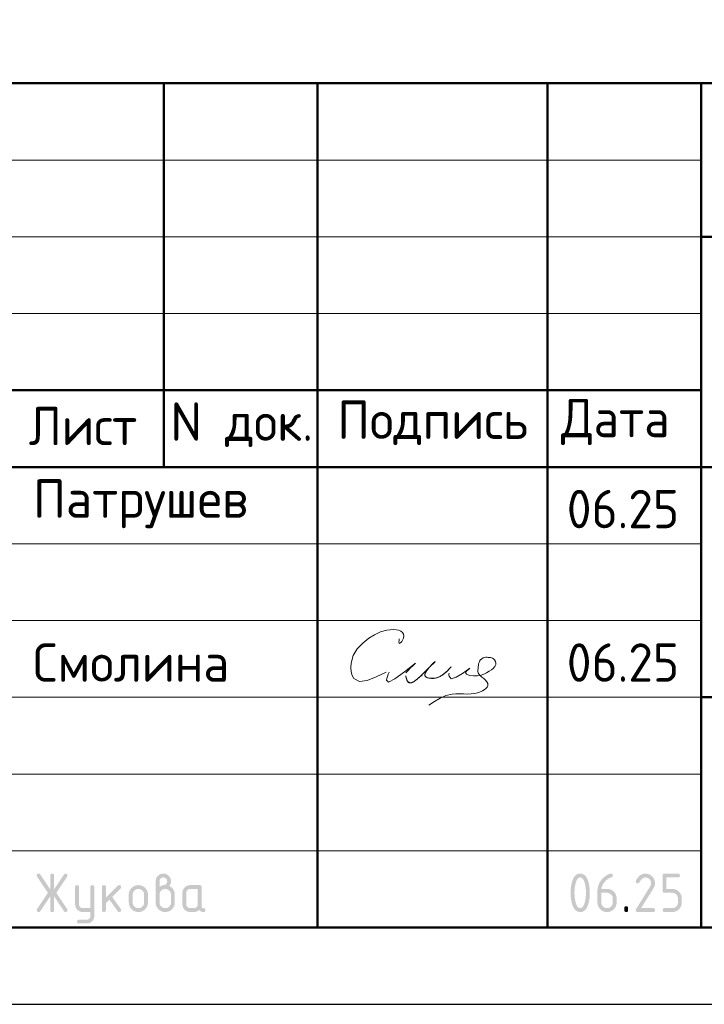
# Model space of a CAD drawing. Header units: millimetres. Extents: x 0 to 50400, y 0 to 35640.
# Tile 5 of 10: x 30071 to 35426, y 0 to 7697. Entities that reach past the tile are written whole.
import ezdxf

# ---------------------------------------------------------------- set-up
doc = ezdxf.new("R2010")
doc.units = ezdxf.units.MM
doc.layers.add('Standard', color=7, linetype='Continuous', lineweight=25)
doc.styles.add('ISOCPEUR', font='txt')

msp = doc.modelspace()

# ---------------------------------------------------------------- hatches: boundary and pattern name
at = {"layer": 'Standard', "linetype": 'Continuous', "lineweight": 25, "transparency": 33554687}
for points in [[(30310.2, 844.4), (30232.8, 728.1), (30231.7, 726.5), (30230.4, 725.3), (30229, 724), (30227.4, 723.2), (30225.8, 722.4), (30224, 721.9), (30222.1, 721.5), (30220, 721.5), (30218.2, 721.5), (30216.6, 721.8), (30215, 722), (30213.6, 722.5), (30212.2, 723), (30211, 723.8), (30209.9, 724.5), (30209, 725.5), (30208, 726.4), (30207.4, 727.7), (30206.7, 728.9), (30206.2, 730.4), (30205.7, 731.8), (30205.5, 733.5), (30205.3, 735.2), (30205.3, 737.2), (30205.3, 739.1), (30205.9, 741.1), (30206.5, 743), (30207.8, 744.9), (30292.1, 871.4), (30207.8, 997.9), (30206.5, 999.9), (30205.9, 1001.8), (30205.3, 1003.8), (30205.3, 1005.9), (30205.3, 1007.8), (30205.5, 1009.5), (30205.7, 1011.3), (30206.2, 1012.7), (30206.7, 1014.2), (30207.4, 1015.4), (30208.1, 1016.6), (30209, 1017.6), (30210, 1018.6), (30211.1, 1019.3), (30212.3, 1020.1), (30213.7, 1020.6), (30215.1, 1021), (30216.8, 1021.3), (30218.4, 1021.5), (30220.3, 1021.5), (30222.3, 1021.5), (30224, 1021.1), (30225.8, 1020.7), (30227.4, 1019.8), (30228.9, 1019), (30230.3, 1017.7), (30231.6, 1016.4), (30232.8, 1014.7), (30310.2, 898.7), (30310.2, 1006.5), (30310.2, 1008.4), (30310.5, 1010.1), (30310.7, 1011.7), (30311.2, 1013.1), (30311.7, 1014.5), (30312.4, 1015.7), (30313.1, 1016.9), (30314, 1017.8), (30314.9, 1018.7), (30316.1, 1019.4), (30317.3, 1020.1), (30318.7, 1020.6), (30320.1, 1021.1), (30321.8, 1021.3), (30323.4, 1021.5), (30325.3, 1021.5), (30327.2, 1021.5), (30328.8, 1021.3), (30330.4, 1021.1), (30331.8, 1020.6), (30333.3, 1020.1), (30334.4, 1019.4), (30335.6, 1018.7), (30336.5, 1017.8), (30337.5, 1016.9), (30338.2, 1015.7), (30338.9, 1014.5), (30339.4, 1013.1), (30339.8, 1011.7), (30340.1, 1010.1), (30340.3, 1008.4), (30340.3, 1006.5), (30340.3, 898.7), (30417.8, 1014.7), (30418.9, 1016.4), (30420.3, 1017.7), (30421.6, 1019), (30423.2, 1019.8), (30424.8, 1020.7), (30426.6, 1021.1), (30428.5, 1021.5), (30430.5, 1021.5), (30432, 1021.5), (30433.4, 1021.3), (30434.9, 1021), (30436.2, 1020.4), (30437.5, 1019.8), (30438.7, 1019), (30439.9, 1018.1), (30441, 1017), (30442, 1015.9), (30442.8, 1014.6), (30443.6, 1013.4), (30444.2, 1012.1), (30444.7, 1010.7), (30445, 1009.3), (30445.3, 1007.9), (30445.3, 1006.3), (30445.3, 1004.1), (30444.6, 1002), (30444, 999.9), (30442.8, 997.9), (30358.5, 871.4), (30442.8, 744.9), (30444, 743), (30444.6, 741), (30445.3, 738.9), (30445.3, 736.8), (30445.3, 735.2), (30445, 733.8), (30444.7, 732.4), (30444.2, 731), (30443.7, 729.7), (30442.9, 728.5), (30442.1, 727.2), (30441.1, 726.1), (30440, 724.9), (30438.8, 724.1), (30437.7, 723.3), (30436.4, 722.7), (30435.1, 722.1), (30433.7, 721.8), (30432.3, 721.5), (30430.7, 721.5), (30428.6, 721.5), (30426.7, 721.9), (30424.8, 722.4), (30423.2, 723.2), (30421.6, 724), (30420.2, 725.3), (30418.9, 726.5), (30417.8, 728.1), (30340.3, 844.4), (30340.3, 736.5), (30340.3, 734.7), (30340.1, 733), (30339.8, 731.4), (30339.4, 730), (30338.9, 728.6), (30338.2, 727.4), (30337.5, 726.2), (30336.5, 725.3), (30335.6, 724.4), (30334.4, 723.7), (30333.3, 723), (30331.8, 722.5), (30330.4, 722), (30328.8, 721.8), (30327.2, 721.5), (30325.3, 721.5), (30323.4, 721.5), (30321.8, 721.8), (30320.1, 722), (30318.7, 722.5), (30317.3, 723), (30316.1, 723.7), (30314.9, 724.4), (30314, 725.3), (30313.1, 726.2), (30312.4, 727.4), (30311.7, 728.6), (30311.2, 730), (30310.7, 731.4), (30310.5, 733), (30310.2, 734.7), (30310.2, 736.5)], [(34964.6, 1021.5), (34968.5, 1021.5), (34972.2, 1021.2), (34976, 1020.9), (34979.6, 1020.2), (34983.2, 1019.5), (34986.7, 1018.5), (34990.1, 1017.4), (34993.4, 1016.1), (34996.7, 1014.7), (34999.9, 1013), (35003.1, 1011.3), (35006.1, 1009.2), (35009.1, 1007.2), (35012, 1004.8), (35014.9, 1002.4), (35017.6, 999.6), (35020.4, 996.9), (35022.8, 994), (35025.2, 991.1), (35027.2, 988.1), (35029.3, 985), (35031, 981.9), (35032.7, 978.7), (35034.1, 975.4), (35035.5, 972.1), (35036.5, 968.6), (35037.5, 965.2), (35038.2, 961.5), (35038.9, 957.9), (35039.2, 954.2), (35039.6, 950.4), (35039.6, 946.6), (35039.6, 941.2), (35038.7, 935.9), (35037.9, 930.5), (35036.2, 925.1), (35034.5, 919.7), (35031.9, 914.3), (35029.3, 908.8), (35025.9, 903.4), (34931.4, 751.6), (35024.6, 751.6), (35026.4, 751.6), (35028.1, 751.4), (35029.7, 751.1), (35031.1, 750.7), (35032.5, 750.2), (35033.7, 749.5), (35034.9, 748.8), (35035.8, 747.8), (35036.8, 746.9), (35037.5, 745.7), (35038.2, 744.6), (35038.6, 743.2), (35039.1, 741.7), (35039.3, 740.1), (35039.6, 738.4), (35039.6, 736.6), (35039.6, 734.7), (35039.3, 733), (35039.1, 731.4), (35038.6, 730), (35038.2, 728.6), (35037.5, 727.4), (35036.8, 726.2), (35035.8, 725.3), (35034.9, 724.4), (35033.7, 723.7), (35032.5, 723), (35031.1, 722.5), (35029.7, 722), (35028.1, 721.8), (35026.4, 721.5), (35024.6, 721.5), (34904.6, 721.5), (34902.7, 721.5), (34901.1, 721.8), (34899.5, 722), (34898.1, 722.5), (34896.7, 723), (34895.5, 723.7), (34894.3, 724.4), (34893.4, 725.3), (34892.4, 726.2), (34891.7, 727.4), (34891, 728.6), (34890.6, 730), (34890.1, 731.4), (34889.9, 733), (34889.6, 734.7), (34889.6, 736.5), (34889.6, 738.8), (34890.2, 741), (34890.9, 743.1), (34892.1, 745.2), (35002.1, 921.7), (35004, 924.7), (35005.4, 927.8), (35006.8, 930.8), (35007.7, 933.9), (35008.6, 937), (35009.1, 940.2), (35009.6, 943.3), (35009.6, 946.5), (35009.6, 951.2), (35008.8, 955.5), (35007.9, 959.8), (35006.3, 963.8), (35004.6, 967.7), (35002.2, 971.4), (34999.7, 975), (34996.4, 978.3), (34993.1, 981.6), (34989.5, 984.1), (34985.8, 986.6), (34981.9, 988.2), (34977.9, 989.8), (34973.6, 990.7), (34969.3, 991.5), (34964.6, 991.5), (34961.4, 991.5), (34958.3, 990.9), (34955.2, 990.3), (34952.1, 989.1), (34949.1, 988), (34946.1, 986.2), (34943.1, 984.4), (34940.1, 982.1), (34937.2, 979.7), (34934.3, 976.8), (34931.4, 973.8), (34928.6, 970.3), (34925.8, 966.7), (34923, 962.6), (34920.3, 958.5), (34917.6, 953.8), (34916.5, 952), (34915.2, 950.6), (34913.9, 949.2), (34912.3, 948.3), (34910.7, 947.4), (34908.8, 947), (34906.8, 946.5), (34904.6, 946.5), (34902.7, 946.5), (34901.1, 946.7), (34899.5, 947), (34898.1, 947.4), (34896.7, 947.9), (34895.5, 948.6), (34894.3, 949.3), (34893.4, 950.3), (34892.4, 951.2), (34891.7, 952.4), (34891, 953.5), (34890.6, 954.9), (34890.1, 956.3), (34889.9, 958), (34889.6, 959.6), (34889.6, 961.5), (34889.6, 963.2), (34890, 964.7), (34890.3, 966.3), (34891, 967.6), (34894.5, 974.4), (34898.2, 980.3), (34902, 986.2), (34906.1, 991.2), (34910.1, 996.3), (34914.4, 1000.5), (34918.8, 1004.7), (34923.4, 1008.1), (34928, 1011.4), (34932.8, 1014), (34937.7, 1016.5), (34942.9, 1018.2), (34948, 1019.9), (34953.5, 1020.7), (34958.9, 1021.5)], [(35099.5, 886.5), (35099.5, 1006.5), (35099.5, 1008.4), (35099.8, 1010.1), (35100, 1011.7), (35100.4, 1013.1), (35100.9, 1014.5), (35101.6, 1015.7), (35102.3, 1016.9), (35103.3, 1017.8), (35104.2, 1018.7), (35105.4, 1019.4), (35106.5, 1020.1), (35107.9, 1020.6), (35109.3, 1021.1), (35111, 1021.3), (35112.6, 1021.5), (35114.5, 1021.5), (35219.2, 1021.5), (35221.1, 1021.5), (35222.7, 1021.3), (35224.3, 1021.1), (35225.7, 1020.6), (35227.1, 1020.1), (35228.3, 1019.4), (35229.5, 1018.7), (35230.4, 1017.8), (35231.4, 1016.9), (35232.1, 1015.7), (35232.8, 1014.5), (35233.2, 1013.1), (35233.7, 1011.7), (35234, 1010), (35234.2, 1008.4), (35234.2, 1006.5), (35234.2, 1004.6), (35234, 1003), (35233.7, 1001.4), (35233.2, 999.9), (35232.8, 998.5), (35232.1, 997.4), (35231.4, 996.2), (35230.4, 995.2), (35229.5, 994.3), (35228.3, 993.6), (35227.1, 992.9), (35225.7, 992.4), (35224.3, 992), (35222.7, 991.7), (35221.1, 991.5), (35219.2, 991.5), (35129.6, 991.5), (35129.6, 901.6), (35174.4, 901.6), (35178.3, 901.6), (35182.1, 901.3), (35185.8, 900.9), (35189.4, 900.2), (35193, 899.5), (35196.4, 898.5), (35199.9, 897.5), (35203.2, 896.1), (35206.5, 894.7), (35209.7, 893), (35212.8, 891.3), (35215.9, 889.2), (35218.9, 887.1), (35221.8, 884.7), (35224.6, 882.3), (35227.4, 879.5), (35230.1, 876.8), (35232.5, 873.9), (35234.9, 871), (35236.9, 868), (35239, 864.9), (35240.7, 861.8), (35242.4, 858.6), (35243.8, 855.3), (35245.1, 852), (35246.2, 848.5), (35247.2, 845.1), (35247.9, 841.5), (35248.5, 837.9), (35248.9, 834.2), (35249.2, 830.4), (35249.2, 826.6), (35249.2, 796.6), (35249.2, 792.7), (35248.9, 788.9), (35248.5, 785.2), (35247.9, 781.6), (35247.2, 778), (35246.1, 774.5), (35245.1, 771), (35243.7, 767.7), (35242.4, 764.4), (35240.6, 761.2), (35238.9, 758.1), (35236.9, 755), (35234.8, 752), (35232.4, 749.1), (35230, 746.2), (35227.2, 743.5), (35224.5, 740.7), (35221.6, 738.3), (35218.7, 735.9), (35215.7, 733.9), (35212.7, 731.8), (35209.5, 730.1), (35206.3, 728.4), (35203, 727), (35199.7, 725.7), (35196.3, 724.6), (35192.8, 723.6), (35189.2, 722.9), (35185.7, 722.2), (35182, 721.9), (35178.2, 721.5), (35174.4, 721.5), (35114.5, 721.5), (35112.6, 721.5), (35111, 721.8), (35109.3, 722), (35107.9, 722.5), (35106.5, 723), (35105.4, 723.7), (35104.2, 724.4), (35103.3, 725.3), (35102.3, 726.2), (35101.6, 727.4), (35100.9, 728.6), (35100.5, 730), (35100, 731.4), (35099.8, 733), (35099.5, 734.7), (35099.5, 736.6), (35099.5, 738.4), (35099.8, 740.1), (35100, 741.7), (35100.4, 743.2), (35100.9, 744.6), (35101.6, 745.7), (35102.3, 746.9), (35103.3, 747.8), (35104.2, 748.8), (35105.4, 749.5), (35106.5, 750.2), (35107.9, 750.7), (35109.3, 751.1), (35111, 751.4), (35112.6, 751.6), (35114.5, 751.6), (35174.3, 751.6), (35179, 751.6), (35183.4, 752.4), (35187.7, 753.2), (35191.7, 754.9), (35195.7, 756.5), (35199.3, 758.9), (35202.9, 761.4), (35206.1, 764.7), (35209.4, 767.9), (35211.9, 771.6), (35214.3, 775.2), (35215.9, 779.2), (35217.6, 783.2), (35218.4, 787.5), (35219.2, 791.9), (35219.2, 796.6), (35219.2, 826.6), (35219.2, 831.2), (35218.4, 835.5), (35217.5, 839.9), (35215.9, 843.8), (35214.3, 847.8), (35211.8, 851.4), (35209.3, 855.1), (35206, 858.4), (35202.8, 861.7), (35199.1, 864.1), (35195.5, 866.6), (35191.5, 868.3), (35187.6, 869.9), (35183.3, 870.7), (35179, 871.5), (35174.3, 871.5), (35114.5, 871.5), (35112.6, 871.5), (35111, 871.8), (35109.3, 872), (35107.9, 872.5), (35106.5, 873), (35105.4, 873.7), (35104.2, 874.4), (35103.3, 875.3), (35102.3, 876.2), (35101.6, 877.4), (35100.9, 878.6), (35100.4, 880), (35100, 881.4), (35099.8, 883), (35099.5, 884.7)], [(30625, 691.2), (30625, 721.5), (30565.2, 721.5), (30562, 721.5), (30559, 721.8), (30556, 722.1), (30553.1, 722.6), (30550.2, 723.2), (30547.4, 724), (30544.6, 724.8), (30542, 725.9), (30539.3, 727), (30536.8, 728.4), (30534.2, 729.7), (30531.8, 731.4), (30529.4, 733), (30527.1, 734.9), (30524.8, 736.8), (30522.7, 739), (30520.5, 741.2), (30518.6, 743.5), (30516.7, 745.8), (30515.1, 748.2), (30513.5, 750.7), (30512.1, 753.2), (30510.7, 755.7), (30509.7, 758.4), (30508.6, 761), (30507.8, 763.8), (30507, 766.6), (30506.4, 769.5), (30505.9, 772.4), (30505.6, 775.4), (30505.3, 778.4), (30505.3, 781.5), (30505.3, 916.4), (30505.3, 918.3), (30505.6, 919.9), (30505.8, 921.5), (30506.3, 922.9), (30506.7, 924.3), (30507.4, 925.5), (30508.1, 926.7), (30509.1, 927.6), (30510, 928.6), (30511.2, 929.3), (30512.4, 930), (30513.8, 930.4), (30515.2, 930.9), (30516.8, 931.1), (30518.5, 931.4), (30520.4, 931.4), (30522.2, 931.4), (30523.9, 931.1), (30525.5, 930.9), (30526.9, 930.4), (30528.3, 930), (30529.5, 929.3), (30530.7, 928.6), (30531.6, 927.6), (30532.6, 926.7), (30533.3, 925.5), (30534, 924.4), (30534.4, 923), (30534.9, 921.5), (30535.2, 919.9), (30535.4, 918.3), (30535.4, 916.4), (30535.4, 781.6), (30535.4, 778.5), (30535.9, 775.6), (30536.5, 772.8), (30537.6, 770.2), (30538.7, 767.5), (30540.4, 765.1), (30542, 762.7), (30544.2, 760.4), (30546.4, 758.2), (30548.8, 756.6), (30551.2, 754.9), (30553.9, 753.8), (30556.5, 752.7), (30559.4, 752.2), (30562.2, 751.6), (30565.3, 751.6), (30625, 751.6), (30625, 916.4), (30625, 918.3), (30625.2, 919.9), (30625.5, 921.5), (30625.9, 923), (30626.4, 924.4), (30627.1, 925.5), (30627.8, 926.7), (30628.7, 927.6), (30629.7, 928.6), (30630.9, 929.3), (30632, 930), (30633.4, 930.4), (30634.9, 930.9), (30636.5, 931.1), (30638.1, 931.4), (30640, 931.4), (30641.9, 931.4), (30643.5, 931.1), (30645.2, 930.9), (30646.6, 930.4), (30648, 930), (30649.2, 929.3), (30650.4, 928.6), (30651.3, 927.6), (30652.2, 926.7), (30652.9, 925.5), (30653.6, 924.3), (30654.1, 923), (30654.6, 921.5), (30654.8, 919.9), (30655, 918.3), (30655, 916.4), (30655, 691.6), (30655, 688.5), (30654.8, 685.5), (30654.5, 682.5), (30654, 679.6), (30653.4, 676.7), (30652.6, 673.9), (30651.8, 671.2), (30650.8, 668.5), (30649.7, 665.8), (30648.4, 663.3), (30647, 660.8), (30645.4, 658.4), (30643.8, 655.9), (30642, 653.6), (30640.1, 651.3), (30637.9, 649.1), (30635.8, 646.9), (30633.5, 645), (30631.3, 643.1), (30628.9, 641.5), (30626.5, 639.9), (30624, 638.5), (30621.5, 637.1), (30618.9, 636), (30616.2, 634.9), (30613.5, 634.1), (30610.7, 633.3), (30607.9, 632.8), (30605, 632.2), (30602, 631.9), (30599, 631.7), (30595.9, 631.7), (30535.4, 631.7), (30533.5, 631.7), (30531.9, 631.9), (30530.2, 632.1), (30528.8, 632.6), (30527.4, 633.1), (30526.2, 633.8), (30525.1, 634.5), (30524.1, 635.4), (30523.2, 636.4), (30522.5, 637.5), (30521.8, 638.7), (30521.3, 640.1), (30520.9, 641.5), (30520.6, 643.2), (30520.4, 644.8), (30520.4, 646.7), (30520.4, 648.2), (30520.7, 649.6), (30521, 650.9), (30521.5, 652.3), (30522.1, 653.6), (30522.9, 654.8), (30523.8, 656), (30524.9, 657.2), (30526.1, 658.3), (30527.3, 659.2), (30528.5, 660), (30529.8, 660.6), (30531.1, 661.1), (30532.5, 661.4), (30533.9, 661.7), (30535.4, 661.7), (30595.1, 661.7), (30598.3, 661.7), (30601.2, 662.2), (30604.1, 662.8), (30606.8, 663.8), (30609.4, 664.9), (30611.8, 666.4), (30614.2, 668), (30616.4, 670.1), (30618.5, 672.2), (30620.2, 674.6), (30621.8, 676.9), (30622.8, 679.6), (30623.9, 682.2), (30624.5, 685.1), (30625, 688)], [(30745.2, 832.8), (30839.5, 927.1), (30840.6, 928.1), (30841.8, 929), (30843, 929.8), (30844.3, 930.3), (30845.7, 930.8), (30847.1, 931.1), (30848.6, 931.4), (30850.2, 931.4), (30852.1, 931.4), (30853.7, 931.1), (30855.3, 930.9), (30856.7, 930.4), (30858.2, 930), (30859.3, 929.3), (30860.5, 928.6), (30861.4, 927.6), (30862.4, 926.7), (30863.1, 925.5), (30863.8, 924.3), (30864.2, 922.9), (30864.7, 921.5), (30864.9, 919.9), (30865.2, 918.3), (30865.2, 916.4), (30865.2, 914.9), (30864.9, 913.5), (30864.6, 912.1), (30864, 910.8), (30863.5, 909.5), (30862.6, 908.3), (30861.8, 907.1), (30860.6, 905.9), (30794.8, 840.1), (30862.2, 745.2), (30863.7, 743.1), (30864.4, 740.9), (30865.2, 738.7), (30865.2, 736.3), (30865.2, 734.5), (30864.9, 732.8), (30864.7, 731.2), (30864.2, 729.9), (30863.8, 728.5), (30863.1, 727.3), (30862.4, 726.2), (30861.4, 725.2), (30860.5, 724.3), (30859.3, 723.6), (30858.2, 722.9), (30856.7, 722.5), (30855.3, 722), (30853.7, 721.8), (30852.1, 721.5), (30850.2, 721.5), (30848.2, 721.5), (30846.4, 721.9), (30844.7, 722.3), (30843.1, 723.1), (30841.5, 723.9), (30840.2, 725.1), (30838.8, 726.3), (30837.7, 727.9), (30773.2, 818.6), (30745.2, 790.6), (30745.2, 736.5), (30745.2, 734.7), (30745, 733), (30744.7, 731.4), (30744.3, 730), (30743.8, 728.6), (30743.1, 727.4), (30742.4, 726.2), (30741.5, 725.3), (30740.5, 724.4), (30739.4, 723.7), (30738.2, 723), (30736.8, 722.5), (30735.4, 722), (30733.7, 721.8), (30732.1, 721.5), (30730.2, 721.5), (30728.3, 721.5), (30726.7, 721.8), (30725, 722), (30723.6, 722.5), (30722.2, 723), (30721, 723.7), (30719.9, 724.4), (30718.9, 725.3), (30718, 726.2), (30717.3, 727.4), (30716.6, 728.6), (30716.1, 730), (30715.6, 731.4), (30715.4, 733), (30715.2, 734.7), (30715.2, 736.5), (30715.2, 916.4), (30715.2, 918.3), (30715.4, 919.9), (30715.6, 921.5), (30716.1, 922.9), (30716.6, 924.3), (30717.3, 925.5), (30718, 926.7), (30718.9, 927.6), (30719.9, 928.6), (30721, 929.3), (30722.2, 930), (30723.6, 930.4), (30725, 930.9), (30726.7, 931.1), (30728.3, 931.4), (30730.2, 931.4), (30732.1, 931.4), (30733.7, 931.1), (30735.4, 930.9), (30736.8, 930.4), (30738.2, 930), (30739.4, 929.3), (30740.5, 928.6), (30741.5, 927.6), (30742.4, 926.7), (30743.1, 925.5), (30743.8, 924.3), (30744.3, 922.9), (30744.7, 921.5), (30745, 919.9), (30745.2, 918.3), (30745.2, 916.4)], [(34799.8, 751.6), (34799.8, 753.5), (34800, 755.1), (34800.3, 756.8), (34800.7, 758.2), (34801.2, 759.6), (34801.9, 760.8), (34802.6, 761.9), (34803.6, 762.9), (34804.5, 763.8), (34805.7, 764.5), (34806.8, 765.2), (34808.2, 765.7), (34809.7, 766.2), (34811.3, 766.4), (34812.9, 766.6), (34814.8, 766.6), (34816.7, 766.6), (34818.3, 766.4), (34820, 766.2), (34821.4, 765.7), (34822.8, 765.2), (34824, 764.5), (34825.2, 763.8), (34826.1, 762.9), (34827, 761.9), (34827.7, 760.8), (34828.4, 759.6), (34828.9, 758.2), (34829.4, 756.8), (34829.6, 755.1), (34829.8, 753.5), (34829.8, 751.6), (34829.8, 736.6), (34829.8, 734.7), (34829.6, 733), (34829.4, 731.4), (34828.9, 730), (34828.4, 728.6), (34827.7, 727.4), (34827, 726.2), (34826.1, 725.3), (34825.2, 724.4), (34824, 723.7), (34822.8, 723), (34821.4, 722.5), (34820, 722), (34818.3, 721.8), (34816.7, 721.5), (34814.8, 721.5), (34812.9, 721.5), (34811.3, 721.8), (34809.7, 722), (34808.2, 722.5), (34806.8, 723), (34805.7, 723.7), (34804.5, 724.4), (34803.6, 725.3), (34802.6, 726.2), (34801.9, 727.4), (34801.2, 728.6), (34800.7, 730), (34800.3, 731.4), (34800, 733), (34799.8, 734.7), (34799.8, 736.6)]]:
    msp.add_hatch(color=7, dxfattribs=at).paths.add_polyline_path(points, flags=16)
h = msp.add_hatch(color=7, dxfattribs=at)
h.paths.add_polyline_path([(31164.9, 916.5), (31169.6, 920.2), (31174.2, 923), (31178.8, 925.9), (31183.2, 927.7), (31187.5, 929.6), (31191.7, 930.5), (31195.9, 931.5), (31199.9, 931.5), (31202.2, 931.5), (31204.4, 932.1), (31206.7, 932.8), (31208.8, 934.1), (31211, 935.4), (31213.1, 937.4), (31215.1, 939.3), (31217.1, 941.9), (31219.1, 944.4), (31220.5, 946.8), (31222, 949.3), (31222.9, 951.7), (31223.9, 954.1), (31224.4, 956.6), (31224.9, 959), (31224.9, 961.5), (31224.9, 964.6), (31224.3, 967.6), (31223.8, 970.5), (31222.7, 973.2), (31221.6, 975.8), (31220, 978.2), (31218.4, 980.7), (31216.2, 982.8), (31214.1, 985), (31211.7, 986.6), (31209.2, 988.2), (31206.6, 989.3), (31203.9, 990.4), (31201, 990.9), (31198.1, 991.5), (31194.9, 991.5), (31191.8, 991.5), (31188.9, 990.9), (31186, 990.4), (31183.3, 989.3), (31180.7, 988.2), (31178.2, 986.5), (31175.8, 984.9), (31173.6, 982.7), (31171.4, 980.5), (31169.8, 978.1), (31168.2, 975.7), (31167.1, 973), (31166, 970.4), (31165.4, 967.5), (31164.9, 964.6), (31164.9, 961.5)])
h.paths.add_polyline_path([(31239.6, 925.4), (31244.8, 923.3), (31249.4, 920.4), (31254.1, 917.7), (31258.2, 914.2), (31262.2, 910.8), (31265.8, 906.7), (31269.4, 902.6), (31272.4, 897.9), (31275.4, 893.2), (31277.7, 888.3), (31280, 883.3), (31281.5, 878.1), (31283, 873), (31283.8, 867.6), (31284.5, 862.2), (31284.5, 856.5), (31284.5, 796.5), (31284.5, 792.6), (31284.2, 788.9), (31283.9, 785.1), (31283.2, 781.5), (31282.5, 777.8), (31281.5, 774.4), (31280.4, 770.9), (31279.1, 767.6), (31277.7, 764.2), (31276, 761.1), (31274.3, 757.9), (31272.2, 754.9), (31270.2, 751.8), (31267.8, 749), (31265.4, 746.1), (31262.7, 743.4), (31259.9, 740.6), (31257, 738.2), (31254.2, 735.9), (31251.1, 733.8), (31248.1, 731.8), (31244.9, 730.1), (31241.8, 728.4), (31238.5, 727), (31235.2, 725.6), (31231.7, 724.6), (31228.2, 723.6), (31224.7, 722.9), (31221, 722.2), (31217.3, 721.9), (31213.6, 721.5), (31209.7, 721.5), (31205.8, 721.5), (31202, 721.9), (31198.2, 722.2), (31194.6, 722.9), (31191, 723.6), (31187.6, 724.6), (31184.1, 725.7), (31180.8, 727), (31177.4, 728.4), (31174.3, 730.1), (31171.1, 731.8), (31168.1, 733.9), (31165.1, 735.9), (31162.2, 738.3), (31159.3, 740.7), (31156.6, 743.5), (31153.9, 746.2), (31151.5, 749.1), (31149.1, 752), (31147.1, 755), (31145, 758), (31143.3, 761.2), (31141.6, 764.4), (31140.3, 767.7), (31138.9, 771), (31137.9, 774.5), (31136.9, 777.9), (31136.2, 781.6), (31135.5, 785.2), (31135.2, 788.9), (31134.8, 792.7), (31134.8, 796.5), (31134.8, 961.5), (31134.8, 964.7), (31135.1, 967.7), (31135.4, 970.8), (31135.9, 973.7), (31136.5, 976.6), (31137.3, 979.4), (31138.1, 982.1), (31139.2, 984.8), (31140.3, 987.5), (31141.6, 990), (31143, 992.6), (31144.6, 995), (31146.3, 997.4), (31148.2, 999.7), (31150.1, 1002), (31152.3, 1004.2), (31154.5, 1006.3), (31156.8, 1008.2), (31159.1, 1010.1), (31161.5, 1011.8), (31163.9, 1013.4), (31166.4, 1014.7), (31169, 1016.1), (31171.6, 1017.2), (31174.3, 1018.3), (31177, 1019.1), (31179.8, 1019.9), (31182.7, 1020.5), (31185.5, 1021), (31188.5, 1021.3), (31191.5, 1021.5), (31194.7, 1021.5), (31197.8, 1021.5), (31200.8, 1021.3), (31203.9, 1021), (31206.7, 1020.5), (31209.6, 1019.9), (31212.4, 1019.1), (31215.2, 1018.3), (31217.9, 1017.2), (31220.5, 1016.1), (31223, 1014.7), (31225.6, 1013.3), (31228, 1011.7), (31230.4, 1010.1), (31232.7, 1008.1), (31235, 1006.2), (31237.2, 1004), (31239.3, 1001.9), (31241.2, 999.6), (31243.1, 997.3), (31244.7, 994.8), (31246.4, 992.4), (31247.7, 989.9), (31249.1, 987.3), (31250.2, 984.7), (31251.2, 982), (31252.1, 979.2), (31252.9, 976.5), (31253.4, 973.6), (31254, 970.7), (31254.2, 967.7), (31254.5, 964.7), (31254.5, 961.5), (31254.5, 955.9), (31253.6, 950.8), (31252.6, 945.7), (31250.8, 941.1), (31248.9, 936.6), (31246.1, 932.7), (31243.4, 928.8)], flags=16)
h.paths.add_polyline_path([(31254.5, 796.6), (31254.5, 856.6), (31254.5, 861.2), (31253.7, 865.5), (31252.9, 869.9), (31251.2, 873.8), (31249.6, 877.8), (31247.2, 881.4), (31244.7, 885.1), (31241.5, 888.4), (31238.2, 891.7), (31234.6, 894.1), (31231, 896.6), (31227, 898.3), (31223.1, 899.9), (31218.7, 900.7), (31214.4, 901.6), (31209.7, 901.6), (31205, 901.6), (31200.7, 900.7), (31196.3, 899.9), (31192.4, 898.3), (31188.4, 896.6), (31184.8, 894.1), (31181.1, 891.7), (31177.9, 888.4), (31174.6, 885.1), (31172.2, 881.4), (31169.8, 877.8), (31168.1, 873.8), (31166.5, 869.9), (31165.7, 865.5), (31164.9, 861.2), (31164.9, 856.6), (31164.9, 796.6), (31164.9, 791.9), (31165.7, 787.5), (31166.5, 783.2), (31168.1, 779.2), (31169.8, 775.2), (31172.2, 771.6), (31174.6, 767.9), (31177.9, 764.7), (31181.1, 761.4), (31184.8, 758.9), (31188.4, 756.5), (31192.4, 754.9), (31196.3, 753.2), (31200.7, 752.4), (31205, 751.6), (31209.7, 751.6), (31214.4, 751.6), (31218.7, 752.4), (31223.1, 753.2), (31227, 754.9), (31231, 756.5), (31234.6, 759), (31238.2, 761.5), (31241.5, 764.8), (31244.7, 768.1), (31247.2, 771.7), (31249.6, 775.3), (31251.2, 779.3), (31252.9, 783.3), (31253.7, 787.6), (31254.5, 791.9)])
h = msp.add_hatch(color=7, dxfattribs=at)
h.paths.add_polyline_path([(34499.8, 871.5), (34499.8, 880.9), (34499.3, 889.9), (34498.8, 899), (34497.8, 907.7), (34496.8, 916.5), (34495.3, 925), (34493.9, 933.5), (34491.9, 941.7), (34490.4, 948), (34488.7, 953.4), (34487, 958.8), (34485.1, 963.5), (34483.2, 968.2), (34481.1, 972.1), (34479, 975.9), (34476.7, 979), (34474.4, 982.2), (34471.8, 984.5), (34469.3, 986.8), (34466.6, 988.4), (34463.9, 989.9), (34461, 990.7), (34458.1, 991.5), (34455, 991.5), (34451.9, 991.5), (34449, 990.7), (34446.1, 989.9), (34443.4, 988.4), (34440.8, 986.8), (34438.3, 984.5), (34435.8, 982.1), (34433.5, 979), (34431.2, 975.9), (34429.1, 972), (34427, 968.1), (34425.1, 963.4), (34423.2, 958.7), (34421.5, 953.2), (34419.8, 947.8), (34418.3, 941.5), (34416.3, 933.1), (34414.8, 924.5), (34413.2, 916), (34412.2, 907.2), (34411.2, 898.5), (34410.7, 889.5), (34410.2, 880.6), (34410.2, 871.5), (34410.2, 862.3), (34410.7, 853.3), (34411.2, 844.3), (34412.2, 835.5), (34413.2, 826.7), (34414.6, 818.2), (34416.1, 809.6), (34418.1, 801.4), (34419.6, 795.1), (34421.3, 789.7), (34423, 784.2), (34424.9, 779.6), (34426.8, 774.9), (34428.9, 771), (34431, 767.1), (34433.3, 764), (34435.6, 760.9), (34438.1, 758.6), (34440.6, 756.3), (34443.3, 754.7), (34446.1, 753.2), (34449, 752.4), (34451.9, 751.6), (34455, 751.6), (34458.1, 751.6), (34461, 752.4), (34463.9, 753.2), (34466.6, 754.7), (34469.3, 756.3), (34471.8, 758.6), (34474.4, 760.9), (34476.7, 764), (34479, 767.1), (34481.1, 771), (34483.2, 774.9), (34485.1, 779.6), (34487, 784.2), (34488.7, 789.7), (34490.4, 795.1), (34491.9, 801.4), (34493.9, 809.6), (34495.3, 818.2), (34496.8, 826.7), (34497.8, 835.5), (34498.8, 844.3), (34499.3, 853.3), (34499.8, 862.3)])
h.paths.add_polyline_path([(34529.9, 871.5), (34529.9, 864.8), (34529.6, 858.4), (34529.4, 851.9), (34529, 845.6), (34528.6, 839.4), (34528, 833.4), (34527.4, 827.3), (34526.6, 821.5), (34525.7, 815.7), (34524.7, 810.2), (34523.7, 804.6), (34522.4, 799.3), (34521.2, 793.9), (34519.8, 788.8), (34518.3, 783.7), (34516.7, 778.8), (34514.3, 771.7), (34511.5, 765.4), (34508.7, 759.1), (34505.6, 753.8), (34502.5, 748.4), (34499, 743.9), (34495.5, 739.4), (34491.6, 735.9), (34487.8, 732.3), (34483.5, 729.6), (34479.3, 726.9), (34474.7, 725.1), (34470.2, 723.3), (34465.2, 722.4), (34460.3, 721.5), (34455, 721.5), (34449.7, 721.5), (34444.7, 722.4), (34439.8, 723.3), (34435.2, 725.1), (34430.6, 726.9), (34426.4, 729.6), (34422.2, 732.2), (34418.4, 735.8), (34414.5, 739.4), (34411, 743.8), (34407.5, 748.3), (34404.4, 753.6), (34401.2, 759), (34398.5, 765.2), (34395.7, 771.5), (34393.3, 778.6), (34391.6, 783.5), (34390.2, 788.6), (34388.8, 793.7), (34387.5, 799.1), (34386.3, 804.4), (34385.3, 810), (34384.2, 815.6), (34383.4, 821.4), (34382.6, 827.2), (34382, 833.2), (34381.4, 839.3), (34380.9, 845.5), (34380.5, 851.8), (34380.3, 858.3), (34380.1, 864.8), (34380.1, 871.5), (34380.1, 878.3), (34380.3, 884.8), (34380.5, 891.3), (34380.9, 897.6), (34381.4, 903.8), (34382, 909.9), (34382.6, 915.9), (34383.4, 921.7), (34384.2, 927.5), (34385.3, 933.1), (34386.3, 938.7), (34387.5, 944), (34388.8, 949.4), (34390.2, 954.5), (34391.6, 959.6), (34393.3, 964.5), (34395.7, 971.6), (34398.5, 977.9), (34401.2, 984.1), (34404.4, 989.5), (34407.5, 994.8), (34411, 999.3), (34414.5, 1003.7), (34418.4, 1007.3), (34422.2, 1010.9), (34426.4, 1013.5), (34430.6, 1016.2), (34435.2, 1018), (34439.8, 1019.8), (34444.7, 1020.7), (34449.7, 1021.5), (34455, 1021.5), (34460.3, 1021.5), (34465.2, 1020.6), (34470.2, 1019.8), (34474.7, 1018), (34479.3, 1016.2), (34483.5, 1013.5), (34487.8, 1010.8), (34491.6, 1007.2), (34495.5, 1003.6), (34499, 999.2), (34502.5, 994.7), (34505.6, 989.3), (34508.7, 984), (34511.5, 977.7), (34514.3, 971.4), (34516.7, 964.3), (34518.3, 959.4), (34519.8, 954.3), (34521.2, 949.2), (34522.4, 943.8), (34523.7, 938.5), (34524.7, 932.9), (34525.7, 927.3), (34526.6, 921.5), (34527.4, 915.7), (34528, 909.7), (34528.6, 903.7), (34529, 897.5), (34529.4, 891.2), (34529.6, 884.7), (34529.9, 878.3)], flags=16)
h = msp.add_hatch(color=7, dxfattribs=at)
h.paths.add_polyline_path([(34620, 871.5), (34620, 796.6), (34620, 791.9), (34620.8, 787.5), (34621.6, 783.2), (34623.3, 779.2), (34624.9, 775.2), (34627.3, 771.6), (34629.8, 767.9), (34633, 764.7), (34636.3, 761.4), (34639.9, 758.9), (34643.5, 756.5), (34647.5, 754.9), (34651.5, 753.2), (34655.8, 752.4), (34660.1, 751.6), (34664.8, 751.6), (34669.5, 751.6), (34673.9, 752.4), (34678.2, 753.2), (34682.2, 754.9), (34686.1, 756.5), (34689.7, 759), (34693.4, 761.5), (34696.6, 764.8), (34699.9, 768.1), (34702.3, 771.7), (34704.7, 775.3), (34706.4, 779.3), (34708, 783.3), (34708.8, 787.6), (34709.6, 791.9), (34709.6, 796.6), (34709.6, 826.6), (34709.6, 831.3), (34708.8, 835.6), (34708, 840), (34706.4, 844), (34704.7, 848), (34702.2, 851.6), (34699.8, 855.2), (34696.5, 858.5), (34693.2, 861.7), (34689.6, 864.2), (34686, 866.6), (34682, 868.3), (34678.1, 869.9), (34673.8, 870.7), (34669.5, 871.5), (34664.8, 871.5)])
h.paths.add_polyline_path([(34694.7, 1021.5), (34696.5, 1021.5), (34698.2, 1021.3), (34699.8, 1021.1), (34701.2, 1020.6), (34702.6, 1020.1), (34703.8, 1019.4), (34705, 1018.7), (34705.9, 1017.8), (34706.8, 1016.9), (34707.5, 1015.7), (34708.2, 1014.5), (34708.7, 1013.1), (34709.2, 1011.7), (34709.4, 1010.1), (34709.6, 1008.4), (34709.6, 1006.6), (34709.6, 1003.8), (34709.2, 1001.6), (34708.7, 999.4), (34707.8, 997.7), (34706.8, 996.1), (34705.4, 995.1), (34704, 994.1), (34702.2, 993.6), (34698, 992.5), (34694, 991.1), (34689.9, 989.7), (34686, 987.9), (34682.1, 986.2), (34678.4, 984), (34674.6, 981.9), (34671, 979.4), (34667.3, 976.9), (34663.8, 974), (34660.3, 971.2), (34657, 968), (34653.6, 964.7), (34650.3, 961.1), (34647.1, 957.6), (34644, 953.6), (34639.1, 947.4), (34635.2, 941), (34631.3, 934.6), (34628.4, 928.1), (34625.6, 921.6), (34623.8, 915), (34621.9, 908.4), (34621.1, 901.6), (34664.9, 901.6), (34668.8, 901.6), (34672.6, 901.3), (34676.5, 900.9), (34680.1, 900.2), (34683.8, 899.6), (34687.2, 898.5), (34690.7, 897.5), (34694.1, 896.1), (34697.4, 894.8), (34700.6, 893.1), (34703.7, 891.4), (34706.7, 889.3), (34709.8, 887.3), (34712.6, 884.9), (34715.4, 882.5), (34718.2, 879.8), (34720.8, 877), (34723.2, 874.2), (34725.5, 871.3), (34727.6, 868.3), (34729.6, 865.2), (34731.3, 862.1), (34733, 858.9), (34734.3, 855.6), (34735.6, 852.2), (34736.7, 848.8), (34737.7, 845.3), (34738.3, 841.7), (34739, 838), (34739.3, 834.3), (34739.7, 830.5), (34739.7, 826.6), (34739.7, 796.6), (34739.7, 792.6), (34739.3, 788.9), (34739, 785.1), (34738.3, 781.5), (34737.6, 777.9), (34736.6, 774.4), (34735.6, 770.9), (34734.2, 767.6), (34732.8, 764.3), (34731.1, 761.1), (34729.4, 757.9), (34727.4, 754.9), (34725.3, 751.8), (34722.9, 749), (34720.5, 746.1), (34717.8, 743.4), (34715.1, 740.6), (34712.2, 738.3), (34709.3, 735.9), (34706.3, 733.8), (34703.2, 731.8), (34700.1, 730.1), (34696.9, 728.4), (34693.6, 727), (34690.3, 725.6), (34686.8, 724.6), (34683.4, 723.6), (34679.8, 722.9), (34676.2, 722.2), (34672.4, 721.9), (34668.7, 721.5), (34664.8, 721.5), (34660.9, 721.5), (34657.1, 721.9), (34653.4, 722.2), (34649.8, 722.9), (34646.2, 723.6), (34642.7, 724.6), (34639.2, 725.6), (34635.9, 727), (34632.6, 728.3), (34629.4, 730), (34626.2, 731.7), (34623.2, 733.7), (34620.2, 735.8), (34617.3, 738.2), (34614.5, 740.5), (34611.7, 743.2), (34609, 746), (34606.6, 748.8), (34604.3, 751.7), (34602.2, 754.7), (34600.2, 757.7), (34598.5, 760.9), (34596.8, 764), (34595.4, 767.3), (34594, 770.6), (34593, 774.1), (34592, 777.5), (34591.3, 781.1), (34590.6, 784.7), (34590.3, 788.4), (34590, 792.2), (34590, 796.1), (34590, 886.5), (34590, 892.9), (34590.5, 899.1), (34591, 905.3), (34592.1, 911.2), (34593.1, 917.2), (34594.7, 923), (34596.3, 928.7), (34598.4, 934.3), (34600.5, 939.9), (34603.1, 945.3), (34605.8, 950.7), (34609, 955.9), (34612.1, 961.1), (34615.8, 966.1), (34619.5, 971.1), (34623.7, 975.9), (34627, 979.6), (34630.4, 983), (34633.7, 986.5), (34637.2, 989.7), (34640.6, 992.8), (34644.1, 995.8), (34647.6, 998.7), (34651.2, 1001.3), (34654.8, 1004), (34658.5, 1006.3), (34662.1, 1008.7), (34665.8, 1010.8), (34669.6, 1012.9), (34673.4, 1014.7), (34677.2, 1016.6), (34681.1, 1018.1), (34683.3, 1019), (34685.2, 1019.6), (34687.2, 1020.3), (34688.9, 1020.7), (34690.6, 1021.1), (34692, 1021.3), (34693.5, 1021.5)], flags=16)
h = msp.add_hatch(color=7, dxfattribs=at)
h.paths.add_polyline_path([(30925, 796.5), (30925, 856.4), (30925, 860.3), (30925.3, 864.1), (30925.7, 867.8), (30926.4, 871.4), (30927, 875), (30928.1, 878.5), (30929.1, 881.9), (30930.5, 885.3), (30931.8, 888.6), (30933.6, 891.7), (30935.3, 894.9), (30937.3, 897.9), (30939.4, 901), (30941.8, 903.8), (30944.2, 906.7), (30946.9, 909.5), (30949.6, 912.2), (30952.5, 914.6), (30955.4, 917), (30958.4, 919.1), (30961.4, 921.1), (30964.6, 922.8), (30967.8, 924.5), (30971.1, 925.9), (30974.4, 927.3), (30977.8, 928.3), (30981.3, 929.3), (30984.9, 930), (30988.5, 930.7), (30992.2, 931), (30996, 931.4), (30999.9, 931.4), (31003.8, 931.4), (31007.6, 931), (31011.4, 930.7), (31015, 930), (31018.6, 929.3), (31022.1, 928.3), (31025.6, 927.3), (31028.9, 926), (31032.2, 924.6), (31035.4, 922.9), (31038.6, 921.2), (31041.6, 919.2), (31044.6, 917.1), (31047.5, 914.8), (31050.3, 912.4), (31053, 909.7), (31055.8, 907), (31058.1, 904.1), (31060.5, 901.3), (31062.5, 898.2), (31064.6, 895.2), (31066.3, 892), (31068, 888.9), (31069.3, 885.5), (31070.7, 882.2), (31071.7, 878.7), (31072.7, 875.2), (31073.4, 871.6), (31074, 868), (31074.4, 864.2), (31074.7, 860.4), (31074.7, 856.4), (31074.7, 796.5), (31074.7, 792.6), (31074.4, 788.9), (31074, 785.1), (31073.3, 781.5), (31072.7, 777.9), (31071.6, 774.4), (31070.6, 771), (31069.2, 767.7), (31067.9, 764.4), (31066.2, 761.2), (31064.5, 758), (31062.4, 755), (31060.3, 752), (31058, 749.1), (31055.6, 746.2), (31052.8, 743.5), (31050.1, 740.7), (31047.2, 738.3), (31044.3, 735.9), (31041.3, 733.9), (31038.3, 731.8), (31035.1, 730.1), (31031.9, 728.4), (31028.6, 727), (31025.3, 725.6), (31021.9, 724.6), (31018.4, 723.6), (31014.8, 722.9), (31011.2, 722.2), (31007.5, 721.9), (31003.7, 721.5), (30999.9, 721.5), (30996, 721.5), (30992.2, 721.9), (30988.5, 722.2), (30984.9, 722.9), (30981.3, 723.6), (30977.8, 724.6), (30974.4, 725.6), (30971.1, 727), (30967.8, 728.4), (30964.6, 730.1), (30961.4, 731.8), (30958.4, 733.9), (30955.4, 735.9), (30952.5, 738.3), (30949.6, 740.7), (30946.9, 743.5), (30944.2, 746.2), (30941.8, 749.1), (30939.4, 752), (30937.3, 755), (30935.3, 758), (30933.6, 761.2), (30931.8, 764.4), (30930.5, 767.7), (30929.1, 771), (30928.1, 774.4), (30927, 777.9), (30926.4, 781.5), (30925.7, 785.1), (30925.3, 788.9), (30925, 792.6)], flags=16)
h.paths.add_polyline_path([(31044.7, 796.6), (31044.7, 856.6), (31044.7, 861.2), (31043.8, 865.5), (31043, 869.9), (31041.4, 873.8), (31039.7, 877.8), (31037.3, 881.4), (31034.8, 885.1), (31031.5, 888.4), (31028.3, 891.7), (31024.6, 894.1), (31021, 896.6), (31017.1, 898.3), (31013.1, 899.9), (31008.8, 900.7), (31004.5, 901.6), (30999.9, 901.6), (30995.2, 901.6), (30990.9, 900.7), (30986.6, 899.9), (30982.7, 898.3), (30978.7, 896.6), (30975.1, 894.1), (30971.5, 891.7), (30968.2, 888.4), (30964.9, 885.1), (30962.4, 881.4), (30960, 877.8), (30958.3, 873.8), (30956.7, 869.9), (30955.9, 865.5), (30955, 861.2), (30955, 856.6), (30955, 796.6), (30955, 791.9), (30955.9, 787.5), (30956.7, 783.2), (30958.3, 779.2), (30959.9, 775.2), (30962.4, 771.6), (30964.8, 767.9), (30968.1, 764.7), (30971.3, 761.4), (30974.9, 758.9), (30978.5, 756.5), (30982.5, 754.9), (30986.5, 753.2), (30990.8, 752.4), (30995.2, 751.6), (30999.9, 751.6), (31004.5, 751.6), (31008.8, 752.4), (31013.1, 753.2), (31017.1, 754.9), (31021, 756.5), (31024.6, 759), (31028.3, 761.5), (31031.5, 764.8), (31034.8, 768.1), (31037.3, 771.7), (31039.7, 775.3), (31041.4, 779.3), (31043, 783.3), (31043.8, 787.6), (31044.7, 791.9)])
h = msp.add_hatch(color=7, dxfattribs=at)
h.paths.add_polyline_path([(31464.3, 901.3), (31404.6, 901.3), (31401.5, 901.3), (31398.6, 900.8), (31395.7, 900.2), (31393.1, 899.1), (31390.4, 898), (31388, 896.4), (31385.6, 894.8), (31383.4, 892.6), (31381.2, 890.4), (31379.6, 888), (31378, 885.6), (31376.9, 882.9), (31375.8, 880.3), (31375.3, 877.4), (31374.7, 874.5), (31374.7, 871.4), (31374.7, 781.5), (31374.7, 778.5), (31375.3, 775.6), (31375.8, 772.8), (31376.9, 770.1), (31378, 767.5), (31379.7, 765.1), (31381.3, 762.7), (31383.5, 760.4), (31385.7, 758.2), (31388.2, 756.6), (31390.6, 754.9), (31393.2, 753.8), (31395.8, 752.7), (31398.7, 752.2), (31401.5, 751.6), (31404.6, 751.6), (31434.5, 751.6), (31437.6, 751.6), (31440.4, 752.1), (31443.3, 752.7), (31446, 753.8), (31448.6, 754.9), (31451, 756.5), (31453.4, 758.1), (31455.6, 760.3), (31457.8, 762.5), (31459.4, 764.9), (31461.1, 767.4), (31462.1, 770), (31463.2, 772.7), (31463.8, 775.5), (31464.3, 778.4), (31464.3, 781.5)])
h.paths.add_polyline_path([(31524.4, 736.5), (31524.4, 734.7), (31524.1, 733), (31523.9, 731.4), (31523.4, 730), (31523, 728.6), (31522.3, 727.4), (31521.6, 726.2), (31520.6, 725.3), (31519.7, 724.4), (31518.5, 723.7), (31517.4, 723), (31515.9, 722.5), (31514.5, 722), (31512.9, 721.8), (31511.2, 721.5), (31509.4, 721.5), (31504.2, 721.5), (31499.4, 722.5), (31494.6, 723.5), (31490.4, 725.5), (31486.1, 727.5), (31482.3, 730.5), (31478.4, 733.5), (31475.1, 737.4), (31471, 733.5), (31466.4, 730.5), (31461.7, 727.5), (31456.7, 725.5), (31451.6, 723.5), (31446, 722.5), (31440.5, 721.5), (31434.5, 721.5), (31404.6, 721.5), (31401.4, 721.5), (31398.4, 721.8), (31395.4, 722.1), (31392.4, 722.6), (31389.5, 723.2), (31386.8, 724), (31384, 724.8), (31381.3, 725.9), (31378.7, 727), (31376.1, 728.3), (31373.6, 729.7), (31371.2, 731.3), (31368.8, 732.9), (31366.5, 734.8), (31364.2, 736.7), (31362, 738.9), (31359.8, 741.1), (31357.9, 743.4), (31356, 745.7), (31354.4, 748.1), (31352.8, 750.5), (31351.4, 753.1), (31350.1, 755.6), (31349, 758.2), (31347.9, 760.9), (31347.1, 763.7), (31346.3, 766.5), (31345.7, 769.4), (31345.2, 772.3), (31344.9, 775.3), (31344.7, 778.3), (31344.7, 781.5), (31344.7, 871.4), (31344.7, 874.6), (31344.9, 877.6), (31345.2, 880.6), (31345.7, 883.5), (31346.3, 886.5), (31347.1, 889.2), (31347.9, 892), (31349, 894.7), (31350.1, 897.3), (31351.4, 899.9), (31352.8, 902.4), (31354.4, 904.8), (31356, 907.2), (31357.9, 909.5), (31359.8, 911.8), (31362, 914), (31364.2, 916.2), (31366.5, 918.1), (31368.8, 920), (31371.2, 921.6), (31373.6, 923.2), (31376.1, 924.6), (31378.7, 925.9), (31381.3, 927), (31384, 928.1), (31386.8, 928.9), (31389.5, 929.8), (31392.4, 930.3), (31395.4, 930.8), (31398.4, 931.1), (31401.4, 931.4), (31404.6, 931.4), (31479.4, 931.4), (31481.3, 931.4), (31482.9, 931.1), (31484.6, 930.9), (31486, 930.4), (31487.4, 930), (31488.5, 929.3), (31489.7, 928.6), (31490.6, 927.6), (31491.6, 926.7), (31492.3, 925.5), (31493, 924.3), (31493.4, 922.9), (31493.9, 921.5), (31494.1, 919.9), (31494.4, 918.3), (31494.4, 916.4), (31494.4, 766.5), (31494.4, 764.6), (31494.6, 763), (31494.9, 761.4), (31495.3, 760), (31495.8, 758.5), (31496.5, 757.4), (31497.2, 756.2), (31498.1, 755.3), (31499.1, 754.3), (31500.2, 753.6), (31501.4, 752.9), (31502.8, 752.5), (31504.2, 752), (31505.9, 751.8), (31507.5, 751.5), (31509.4, 751.5), (31511.2, 751.5), (31512.9, 751.3), (31514.5, 751.1), (31515.9, 750.6), (31517.3, 750.1), (31518.5, 749.4), (31519.7, 748.7), (31520.6, 747.8), (31521.6, 746.8), (31522.3, 745.7), (31523, 744.5), (31523.4, 743.1), (31523.9, 741.7), (31524.1, 740), (31524.4, 738.4)], flags=16)

# ---------------------------------------------------------------- linework, layer by layer
at = {"layer": 'Standard', "color": 7, "linetype": 'Continuous', "lineweight": 50, "transparency": 33554687}
for p, q in [((27600, 7200), (49800, 7200)), ((31200, 4200), (31200, 7200)), ((32400, 600), (32400, 7200)), ((34200, 600), (34200, 7200)), ((35400, 600), (35400, 7200)), ((35400, 6000), (49800, 6000)), ((27600, 4800), (35400, 4800)), ((27600, 4800), (35400, 4800)), ((27600, 4200), (35400, 4200)), ((27600, 4200), (35400, 4200)), ((35400, 4200), (49800, 4200)), ((35400, 2400), (49800, 2400))]:
    msp.add_line(p, q, dxfattribs=at)
at = {"layer": 'Standard', "color": 7, "linetype": 'Continuous', "lineweight": 13, "transparency": 33554687}
for p, q in [((27600, 6600), (35400, 6600)), ((27600, 6000), (35400, 6000)), ((27600, 5400), (35400, 5400)), ((27600, 3600), (35400, 3600)), ((27600, 3000), (35400, 3000)), ((27600, 3000), (35400, 3000)), ((27600, 2400), (35400, 2400)), ((27600, 2400), (35400, 2400)), ((27600, 1800), (35400, 1800)), ((27600, 1200), (35400, 1200))]:
    msp.add_line(p, q, dxfattribs=at)
at = {"layer": 'Standard', "color": 7, "linetype": 'Continuous', "lineweight": 25, "transparency": 33554687}
msp.add_line((27600, 600), (49800, 600), dxfattribs=at)
msp.add_line((27600, 600), (49800, 600), dxfattribs=at)
msp.add_line((27600, 600), (49800, 600), dxfattribs=at)
msp.add_lwpolyline([(0, 0), (50400, 0), (50400, 35640), (0, 35640), (0, 0)], close=True, dxfattribs=at)
at = {"layer": 'Standard', "color": 7, "linetype": 'Continuous', "lineweight": 50, "transparency": 33554687}
msp.add_lwpolyline([(2400, 35040), (49800, 35040), (49800, 600), (2400, 600), (2400, 35040)], close=True, dxfattribs=at)
at = {"layer": 'Standard', "color": 250, "linetype": 'Continuous', "lineweight": 18, "true_color": 0x2d2d2d, "transparency": 33554687}
for points in [[(33040.4, 2856.7), (33038.6, 2844.1), (33037.5, 2832.9), (33037.9, 2824.6), (33040.4, 2820.7), (33045.4, 2822), (33052.1, 2827.6), (33059.3, 2836.1), (33065.8, 2846.1), (33072.8, 2863.1), (33074.8, 2879.3), (33072.4, 2893.9), (33065.8, 2906.1), (33052.7, 2917.1), (33035.5, 2924.1), (33015.8, 2927.8), (32995.3, 2929.2), (32941.5, 2925), (32892, 2911.2), (32846, 2889.5), (32802.5, 2861.9), (32754, 2823.6), (32711.7, 2778.7), (32679.9, 2726.4), (32662.7, 2665.8), (32660.8, 2632.1), (32663.8, 2599), (32671.8, 2569.2), (32684.9, 2545.6), (32728.1, 2523.1), (32788.3, 2531), (32859.9, 2559.1), (32937.1, 2597.2)], [(33592.6, 2626.6), (33580.6, 2617.6), (33570.1, 2608.7), (33562.3, 2600.4), (33558.6, 2592.7), (33566.4, 2580.1), (33589.4, 2571.5), (33620.4, 2567.1), (33652, 2567.2), (33679.2, 2571.8), (33701.8, 2580.2), (33722.5, 2591.4), (33743.5, 2604.4), (33760, 2614.7), (33775.5, 2626.1), (33787.8, 2639.4), (33794.4, 2655.3), (33794.7, 2667.8), (33791.6, 2680.5), (33785.5, 2692.1), (33776.9, 2701.1), (33769.7, 2705.3), (33761.8, 2708.1), (33753.4, 2710), (33744.8, 2711.2), (33735.7, 2712.3), (33726.7, 2712.8), (33717.7, 2712.6), (33708.8, 2711.2), (33696.8, 2707.2), (33685.6, 2700.9), (33675.8, 2692.6), (33668.3, 2682.8), (33663.6, 2672.6), (33660.8, 2661.6), (33659, 2650), (33657.6, 2637.9), (33656, 2625.2), (33654.9, 2612.6), (33655.2, 2600.7), (33657.6, 2589.9), (33664.4, 2578.2), (33674.6, 2567.9), (33686.9, 2558), (33700, 2547.5), (33713.4, 2534.7), (33724.5, 2520.8), (33731.6, 2506.5), (33732.9, 2492.4), (33728, 2480), (33718.2, 2468.7), (33705.1, 2458.6), (33690.5, 2449.9), (33661.1, 2437.2), (33631.8, 2429.7), (33602.5, 2426.3), (33572.9, 2425.7), (33542.8, 2426.8), (33512.5, 2428), (33482.4, 2428.2), (33452.9, 2425.7), (33405, 2413.5), (33359.2, 2392.9), (33314.7, 2366.6), (33270.9, 2337.5)], [(32961.1, 2597.2), (32953.8, 2579.5), (32947.1, 2562.6), (32942, 2547.5), (32939.1, 2535.1), (32954.5, 2518.3), (33005.5, 2544.4), (33080.1, 2598.9), (33166.5, 2667.8)], [(33446.1, 2639), (33445.5, 2638.3), (33444.9, 2637.6), (33444.3, 2637), (33443.6, 2636.3), (33434.6, 2626.5), (33425.5, 2616.8), (33416.1, 2607.3), (33406.5, 2598), (33400.4, 2592.6), (33394.2, 2587.3), (33387.9, 2582.1), (33381.3, 2577.2), (33375.9, 2573.4), (33370.3, 2569.8), (33364.7, 2566.5), (33358.9, 2563.3), (33353.8, 2560.7), (33348.5, 2558.3), (33343.2, 2556.2), (33337.8, 2554.2), (33332.8, 2552.7), (33327.6, 2551.3), (33322.5, 2550.1), (33317.3, 2549.2), (33312.1, 2548.5), (33306.9, 2548), (33301.8, 2547.7), (33296.6, 2547.7), (33291.3, 2547.9), (33286, 2548.3), (33280.8, 2548.9), (33275.6, 2549.7), (33271.4, 2550.6), (33267.2, 2551.6), (33263, 2552.8), (33259, 2554.3), (33256.4, 2555.4), (33253.8, 2556.6), (33251.3, 2558), (33249, 2559.5), (33247.5, 2560.6), (33246.1, 2561.8), (33244.9, 2563), (33243.7, 2564.4), (33242.9, 2565.6), (33242.2, 2566.8), (33241.6, 2568.1), (33241, 2569.5), (33240.6, 2571), (33240.3, 2572.5), (33240.2, 2574.1), (33240.1, 2575.6), (33240.2, 2577.8), (33240.5, 2579.9), (33240.9, 2582), (33241.5, 2584.1), (33242.5, 2587.3), (33243.8, 2590.5), (33245.2, 2593.6), (33246.8, 2596.6), (33249.7, 2601.5), (33252.9, 2606.3), (33256.2, 2610.9), (33259.7, 2615.5), (33266.2, 2623.7), (33272.9, 2631.7), (33279.9, 2639.3), (33287.2, 2646.7), (33295.5, 2654.5), (33303.8, 2662.2), (33312.1, 2670.2), (33320, 2678.9), (33320.3, 2679.2), (33320.5, 2679.4), (33320.8, 2679.6), (33321.1, 2679.7), (33321.1, 2679.7), (33321.1, 2679.7), (33321.1, 2679.7), (33321.1, 2679.7), (33321.1, 2679.7), (33321.1, 2679.7), (33321.1, 2679.7), (33321.1, 2679.7), (33321.1, 2679.7), (33321.1, 2679.7), (33321.1, 2679.7), (33321.1, 2679.7), (33321.1, 2679.7), (33321.1, 2679.7), (33321.1, 2679.7), (33321.1, 2679.7), (33321, 2679.5), (33320.9, 2679.3), (33320.7, 2679.1), (33320.5, 2679), (33305.7, 2666), (33292.2, 2652.6), (33279.4, 2638.9), (33266.7, 2625.1), (33248.4, 2606), (33229.5, 2587.3), (33210.1, 2568.9), (33190.4, 2551), (33183.5, 2544.9), (33176.6, 2539), (33169.5, 2533.3), (33162.2, 2527.8), (33158, 2524.8), (33153.6, 2522), (33149.2, 2519.4), (33144.6, 2517), (33141.7, 2515.6), (33138.7, 2514.4), (33135.7, 2513.4), (33132.7, 2512.6), (33130.6, 2512.2), (33128.5, 2511.9), (33126.3, 2511.8), (33124.2, 2511.8), (33122.5, 2512), (33120.8, 2512.3), (33119.2, 2512.7), (33117.6, 2513.2), (33116.1, 2513.9), (33114.6, 2514.7), (33113.2, 2515.6), (33111.9, 2516.6), (33110.4, 2517.9), (33109, 2519.4), (33107.7, 2521), (33106.5, 2522.6), (33104.6, 2525.6), (33102.9, 2528.6), (33101.5, 2531.8), (33100.1, 2535), (33097.2, 2543), (33094.6, 2551.1), (33092.3, 2559.2), (33090.1, 2567.4)], [(33090.1, 2567.4), (33094, 2553.5), (33098.1, 2540.4), (33102.8, 2529), (33108.3, 2520.1), (33130.3, 2512.1), (33159.9, 2526.1), (33195.4, 2555.6), (33235.1, 2594), (33268.7, 2627.1), (33298, 2656.1), (33317, 2675.3), (33320, 2678.8), (33313.9, 2673.2), (33303.8, 2663.5), (33291.2, 2650.8), (33277.5, 2636.4), (33260.3, 2616.3), (33246.9, 2596.7), (33240.3, 2579), (33243.6, 2564.6), (33250.9, 2558.2), (33261.3, 2553.4), (33273.7, 2550.1), (33286.7, 2548.2), (33317.9, 2549.3), (33346.2, 2557.4), (33371.9, 2570.8), (33395.2, 2588.1), (33408.7, 2600.1), (33421.5, 2612.7), (33433.9, 2625.7), (33446.1, 2639)], [(33166.5, 2667.8), (33147.4, 2648.7), (33128.3, 2629.6), (33109.2, 2610.5), (33090.1, 2591.4)], [(33429.2, 2588.1), (33428.8, 2581.6), (33428.6, 2575.3), (33428.7, 2569.4), (33429.2, 2564.1), (33446.4, 2545.5), (33483.9, 2556.2), (33534.9, 2586.5), (33592.6, 2626.6)]]:
    msp.add_lwpolyline(points, dxfattribs=at)

# ---------------------------------------------------------------- texts
at = {"layer": 'Standard', "color": 7, "linetype": 'Continuous', "lineweight": 25, "transparency": 33554687, "char_height": 300, "attachment_point": 7, "style": 'ISOCPEUR'}
for s, insert, width in [('\\W0.94;Лист', (30143, 4371.4), 1040.312), ('\\W0.95;N док.', (31251, 4356.8), 1281.75), ('\\W0.96;Подпись', (32555.3, 4371.4), 1613.136), ('\\W0.94;Дата', (34305.2, 4371.4), 1161.283), ('\\W0.97;Патрушев', (30175.3, 3721.5), 2004.223), ('\\W0.94;06.25', (34350.1, 3721.5), 1070.015), ('\\W0.96;Смолина', (30175.3, 2521.5), 1673.185), ('\\W0.94;06.25', (34350.1, 2521.5), 1070.015)]:
    msp.add_mtext(s, dxfattribs=dict(at, insert=insert, width=width))

doc.saveas('drawing.dxf')
